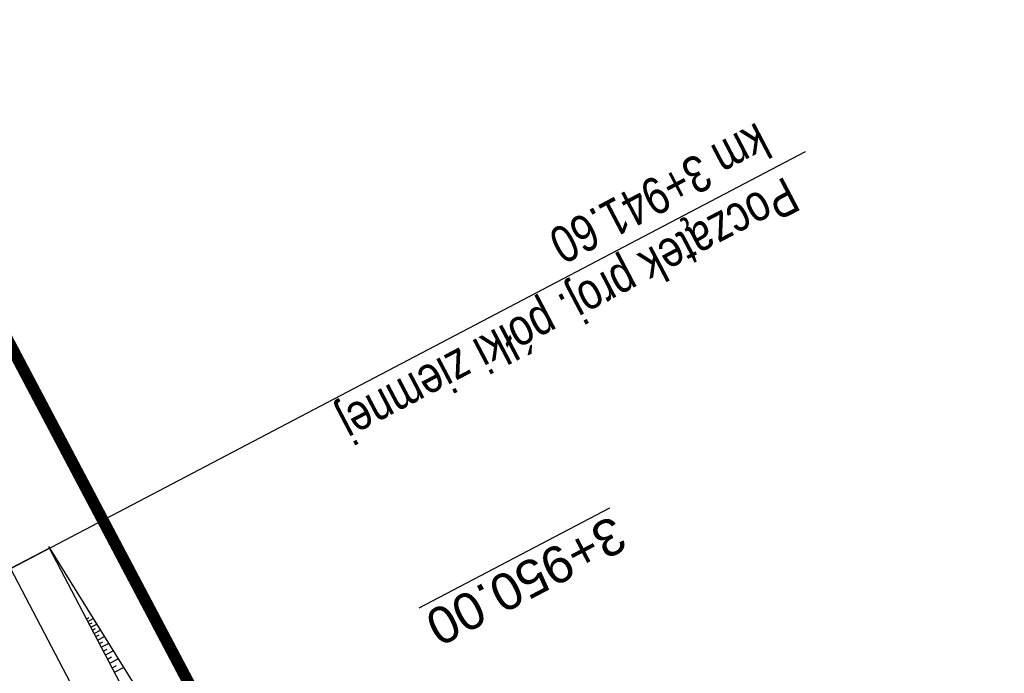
# Model space of a CAD drawing. Header units: metres. Extents: x 7529682 to 7533711, y 5721195 to 5727842.
# Tile 27 of 232: x 7531555 to 7531589, y 5724314 to 5724336. Entities that reach past the tile are written whole.
import ezdxf

# ---------------------------------------------------------------- set-up
doc = ezdxf.new("R2010")
doc.units = ezdxf.units.M
doc.linetypes.add('817-dzialki-09-05-04$0$HIDDEN', pattern=[0.375, 0.25, -0.125])
doc.linetypes.add('ACAD_ISO05W100', pattern=[33, 24, -3, 0, -3, 0, -3])
for name, color, linetype, lineweight, true_color in [('D-hatch-ciag-pieszo-rowerowy', 7, 'Continuous', 13, 0xff9f80), ('D-LR-etap-III', 7, '817-dzialki-09-05-04$0$HIDDEN', 50, 0x00008f), ('D-przekroje-pop', 7, 'Continuous', 50, 0x000099)]:
    doc.layers.add(name, color=color, linetype=linetype, lineweight=lineweight, true_color=true_color)
for name, color, linetype in [('D-hatch-pobocza', 131, 'Continuous'), ('D-skarpa', 2, 'Continuous'), ('D-skarpa-kreskowanie', 2, 'Continuous')]:
    doc.layers.add(name, color=color, linetype=linetype)
doc.layers.add('D-opisy', color=2, linetype='Continuous', lineweight=30)
doc.layers.add('D-pas-drogowy', color=7, linetype='ACAD_ISO05W100', lineweight=50)
doc.styles.add('2mm08', font='arial.ttf', dxfattribs={"width": 0.8})
doc.styles.get("Standard").update_dxf_attribs({"font": 'arial.ttf'})
pattern_1 = [(45, (0, 0), (-0.3367596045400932, 0.3367596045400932), []), (135, (0, 0), (-0.3367596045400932, -0.3367596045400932), [])]

msp = doc.modelspace()

# ---------------------------------------------------------------- hatches: boundary and pattern name
at = {"layer": 'D-hatch-ciag-pieszo-rowerowy'}
h = msp.add_hatch(dxfattribs=at)
h.set_pattern_fill('ANSI37', color=256, scale=0.15, style=0)
h.set_pattern_definition(pattern_1)
edge = h.paths.add_edge_path()
edge.add_line((7531514.415650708, 5724387.617508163), (7531511.983512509, 5724387.007835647))
edge.add_line((7531511.983512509, 5724387.007835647), (7531515.04272666, 5724377.850002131))
edge.add_arc((7531562.466623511, 5724393.692161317), 50.00000000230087, 198.4721210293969, 207.666255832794)
edge.add_line((7531518.183261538, 5724370.476135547), (7531533.76163089, 5724340.761206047))
edge.add_line((7531533.76163089, 5724340.761206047), (7531558.998259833, 5724292.587044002))
edge.add_line((7531558.998259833, 5724292.587044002), (7531560.262448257, 5724290.175655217))
edge.add_line((7531560.262448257, 5724290.175655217), (7531563.059394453, 5724290.221480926))
edge.add_line((7531563.059394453, 5724290.221480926), (7531559.088841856, 5724297.795151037))
edge.add_line((7531559.088841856, 5724297.795151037), (7531533.852572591, 5724345.968626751))
edge.add_line((7531533.852572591, 5724345.968626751), (7531520.493826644, 5724371.449740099))
edge.add_arc((7531564.777188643, 5724394.66576581), 49.99999999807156, 198.4721210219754, 207.6662557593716, ccw=False)
edge.add_line((7531517.353291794, 5724378.823606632), (7531514.415650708, 5724387.617508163))
at = {"layer": 'D-hatch-pobocza'}
h = msp.add_hatch(dxfattribs=at)
h.set_pattern_fill('ANSI37', color=256, scale=0.15, style=0)
h.set_pattern_definition(pattern_1)
h.paths.add_polyline_path([(7531607.891778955, 5724199.074953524, -0.04242732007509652), (7531605.100171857, 5724203.442839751), (7531592.615319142, 5724227.198197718), (7531571.091482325, 5724268.227489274), (7531558.466772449, 5724292.308617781), (7531533.230230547, 5724340.482613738), (7531517.651861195, 5724370.197543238), (7531516.434946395, 5724369.562363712), (7531531.900107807, 5724339.93328556), (7531557.226635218, 5724291.658956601), (7531569.851546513, 5724267.577443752), (7531591.375556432, 5724226.547822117), (7531608.842498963, 5724193.312870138), (7531611.311824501, 5724194.608572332)])

# ---------------------------------------------------------------- linework, layer by layer
at = {"layer": 'D-LR-etap-III', "ltscale": 10, "flags": 128}
msp.add_lwpolyline([(7531750.474471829, 5723895.103125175, 0.4, 0.4, 0), (7531750.505, 5723895.13, 0.4, 0.4, 0), (7531682.71, 5724022.92, 0.4, 0.4, 0), (7531619.177023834, 5724147.203692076, 0.4, 0.4, 0), (7531592.308960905, 5724198.48863389, 0.4, 0.4, 0), (7531553.263875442, 5724272.918564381, 0.4, 0.4, 0), (7531504.019999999, 5724366.79, 0.4, 0.4, 0), (7531482.09, 5724407.62, 0.4, 0.4, 0), (7531412.350402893, 5724541.182759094, 0.4, 0.4, 0), (7531388.463669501, 5724586.929768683, 0.4, 0.4, 0), (7531345.12, 5724669.94, 0.4, 0.4, 0), (7531127.66, 5725081.67, 0.4, 0.4, 0), (7531059.253139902, 5725211.040795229, 0.4, 0.4, 0), (7531008.007244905, 5725307.953830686, 0.4, 0.4, 0), (7530964.181635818, 5725390.835555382, 0.4, 0.4, 0), (7530914.557354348, 5725484.683561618, 0.4, 0.4, 0), (7530865.243241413, 5725577.493975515, 0.4, 0.4, 0), (7530840.085257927, 5725624.058651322, 0.4, 0.4, 0), (7530802.559525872, 5725694.924584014, 0.4, 0.4, 0), (7530755.54, 5725787.51, 0.4, 0.4, 0), (7530708.717810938, 5725876.303221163, 0.4, 0.4, 0), (7530695.12, 5725902.09, 0.4, 0.4, 0), (7530642.91397006, 5726001.07839487, 0.4, 0.4, 0), (7530634.934723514, 5726016.146615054, 0.4, 0.4, 0), (7530610.820000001, 5726061.929999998, 0.4, 0.4, 0), (7530610.820000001, 5726061.929999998, 0.4, 0.4, 0), (7530607.21, 5726063.51, 0.4, 0.4, 0), (7530597.42, 5726080.68, 0.4, 0.4, 0), (7530591.16, 5726088.44, 0.4, 0.4, 0), (7530581.28, 5726107.21, 0.4, 0.4, 0), (7530571.29, 5726130.56, 0.4, 0.4, 0), (7530549.554994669, 5726171.527317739, 0.4, 0.4, 0), (7530531.014309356, 5726206.473807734, 0.4, 0.4, 0), (7530516.461208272, 5726236.016618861, 0.4, 0.4, 0), (7530500.798929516, 5726266.141265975, 0.4, 0.4, 0), (7530491.349999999, 5726283.94, 0.4, 0.4, 0), (7530482.4, 5726303.41, 0.4, 0.4, 0), (7530482.4, 5726303.41, 0.4, 0.4, 0), (7530450.41, 5726357.28, 0.4, 0.4, 0), (7530397.759396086, 5726458.499907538, 0.4, 0.4, 0), (7530334.707815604, 5726583.664702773, 0.4, 0.4, 0), (7530303.939274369, 5726645.167943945, 0.4, 0.4, 0), (7530300.509779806, 5726651.777515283, 0.4, 0.4, 0), (7530289.213532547, 5726671.966724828, 0.4, 0.4, 0), (7530281.54, 5726685.57, 0.4, 0.4, 0), (7530261.37085633, 5726724.163374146, 0.4, 0.4, 0), (7530254.03, 5726738.21, 0.4, 0.4, 0), (7530197.219999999, 5726845.06, 0.4, 0.4, 0), (7530194.71, 5726849.15, 0.4, 0.4, 0), (7530195.92, 5726850.75, 0.4, 0.4, 0), (7530170.546669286, 5726892.961489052, 0.4, 0.4, 0), (7530143.174718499, 5726945.065838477, 0.4, 0.4, 0), (7530105.059999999, 5727018.32, 0.4, 0.4, 0), (7530100.059999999, 5727027.16, 0.4, 0.4, 0), (7530062.318670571, 5727099.625398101, 0.4, 0.4, 0), (7530015.378537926, 5727189.420463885, 0.4, 0.4, 0), (7529983.207960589, 5727250.206596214, 0.4, 0.4, 0), (7529953.284293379, 5727306.74720398, 0.4, 0.4, 0), (7529900.67053443, 5727406.15903814, 0.4, 0.4, 0), (7529890.630239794, 5727425.131178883, 0.4, 0.4, 0), (7529875.155383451, 5727454.426350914, 0.4, 0.4, 0), (7529857.560096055, 5727487.787346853, 0.4, 0.4, 0), (7529835.194401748, 5727530.19312405, 0.4, 0.4, 0), (7529811.740544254, 5727574.662079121, 0.4, 0.4, 0), (7529792.101859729, 5727611.922638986, 0.4, 0.4, 0), (7529768.066117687, 5727657.469613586, 0.4, 0.4, 0), (7529755.210566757, 5727682.131373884, 0.4, 0.4, 0), (7529753.309999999, 5727681.13, 0.4, 0.4, 0), (7529739.21, 5727707.77, 0.4, 0.4, 0), (7529735.394745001, 5727711.251990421, 0.4, 0.4, 0), (7529725.42, 5727730.2, 0.4, 0.4, 0), (7529723.55, 5727729.88, 0.4, 0.4, 0), (7529695.566668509, 5727782.932080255, 0.4, 0.4, 0), (7529717.67971874, 5727794.024357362, 0.4, 0.4, 0), (7529736.274870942, 5727758.647400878, 0.4, 0.4, 0), (7529736.274870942, 5727758.647400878, 0.4, 0.4, 0), (7529744.511003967, 5727750.406106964, 0.4, 0.4, 0), (7529744.511003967, 5727750.406106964, 0.4, 0.4, 0), (7529750.282568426, 5727738.549848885, 0.4, 0.4, 0), (7529777.108510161, 5727687.569424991, 0.4, 0.4, 0), (7529796.51537536, 5727651.329932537, 0.4, 0.4, 0), (7529814.937945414, 5727616.793170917, 0.4, 0.4, 0), (7529839.006722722, 5727572.303976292, 0.4, 0.4, 0), (7529860.617626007, 5727532.509108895, 0.4, 0.4, 0), (7529882.348967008, 5727491.504261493, 0.4, 0.4, 0), (7529904.865139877, 5727449.096370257, 0.4, 0.4, 0), (7529920.747384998, 5727418.884773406, 0.4, 0.4, 0), (7529946.676504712, 5727368.547487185, 0.4, 0.4, 0), (7529972.024701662, 5727320.573310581, 0.4, 0.4, 0), (7529987.740014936, 5727290.153392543, 0.4, 0.4, 0), (7529996.497385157, 5727273.661630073, 0.4, 0.4, 0), (7530017.541471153, 5727234.202689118, 0.4, 0.4, 0), (7530033.053657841, 5727204.864166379, 0.4, 0.4, 0), (7530051.622983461, 5727170.222745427, 0.4, 0.4, 0), (7530069.276612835, 5727137.015751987, 0.4, 0.4, 0), (7530089.385386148, 5727097.533639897, 0.4, 0.4, 0), (7530109.712512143, 5727060.746615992, 0.4, 0.4, 0), (7530136.769722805, 5727011.640131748, 0.4, 0.4, 0), (7530162.446686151, 5726962.743777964, 0.4, 0.4, 0), (7530187.674104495, 5726916.992101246, 0.4, 0.4, 0), (7530207.820739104, 5726879.335323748, 0.4, 0.4, 0), (7530230.625609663, 5726834.518686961, 0.4, 0.4, 0), (7530262.288093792, 5726776.61832811, 0.4, 0.4, 0), (7530277.509672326, 5726760.213143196, 0.4, 0.4, 0), (7530286.036865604, 5726744.106684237, 0.4, 0.4, 0), (7530288.097472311, 5726735.884066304, 0.4, 0.4, 0), (7530290.393870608, 5726725.046963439, 0.4, 0.4, 0), (7530296.17664807, 5726713.582980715, 0.4, 0.4, 0), (7530302.726195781, 5726701.18226779, 0.4, 0.4, 0), (7530325.685047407, 5726657.466383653, 0.4, 0.4, 0), (7530343.243978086, 5726623.648592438, 0.4, 0.4, 0), (7530360.229820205, 5726591.746871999, 0.4, 0.4, 0), (7530383.20855044, 5726548.059469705, 0.4, 0.4, 0), (7530406.017875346, 5726503.605514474, 0.4, 0.4, 0), (7530427.464919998, 5726462.620289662, 0.4, 0.4, 0), (7530447.9278544, 5726424.388014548, 0.4, 0.4, 0), (7530471.126878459, 5726379.920667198, 0.4, 0.4, 0), (7530490.501003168, 5726343.033350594, 0.4, 0.4, 0), (7530509.499458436, 5726306.733076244, 0.4, 0.4, 0), (7530529.890269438, 5726267.244072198, 0.4, 0.4, 0), (7530543.852446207, 5726238.990319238, 0.4, 0.4, 0), (7530554.808897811, 5726218.943990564, 0.4, 0.4, 0), (7530559.027108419, 5726212.223286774, 0.4, 0.4, 0), (7530563.060988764, 5726206.409670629, 0.4, 0.4, 0), (7530566.93354971, 5726200.463543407, 0.4, 0.4, 0), (7530569.771022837, 5726194.901501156, 0.4, 0.4, 0), (7530571.47319415, 5726191.282350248, 0.4, 0.4, 0), (7530572.839142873, 5726188.024533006, 0.4, 0.4, 0), (7530575.295071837, 5726182.034664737, 0.4, 0.4, 0), (7530579.736851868, 5726173.306070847, 0.4, 0.4, 0), (7530583.3, 5726167.41, 0.4, 0.4, 0), (7530593.4, 5726163.33, 0.4, 0.4, 0), (7530598.618375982, 5726155.264489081, 0.4, 0.4, 0), (7530608.258304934, 5726140.497132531, 0.4, 0.4, 0), (7530603.269999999, 5726136.83, 0.4, 0.4, 0), (7530606.53, 5726131.84, 0.4, 0.4, 0), (7530604.239057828, 5726124.21679044, 0.4, 0.4, 0), (7530605.847136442, 5726121.630127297, 0.4, 0.4, 0), (7530608.971611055, 5726116.164124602, 0.4, 0.4, 0), (7530618.114293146, 5726097.791111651, 0.4, 0.4, 0), (7530651.213125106, 5726034.959524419, 0.4, 0.4, 0), (7530670.243741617, 5725998.61095082, 0.4, 0.4, 0), (7530698.075474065, 5725945.952624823, 0.4, 0.4, 0), (7530716.505955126, 5725911.3051464, 0.4, 0.4, 0), (7530735.223454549, 5725875.667401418, 0.4, 0.4, 0), (7530752.504235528, 5725842.154920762, 0.4, 0.4, 0), (7530778.310652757, 5725793.501254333, 0.4, 0.4, 0), (7530797.499961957, 5725756.381811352, 0.4, 0.4, 0), (7530812.518974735, 5725728.28874362, 0.4, 0.4, 0), (7530820.039295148, 5725713.160404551, 0.4, 0.4, 0), (7530822.422446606, 5725710.193574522, 0.4, 0.4, 0), (7530833.154893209, 5725688.800634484, 0.4, 0.4, 0), (7530849.629354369, 5725656.158601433, 0.4, 0.4, 0), (7530867.98290276, 5725621.963939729, 0.4, 0.4, 0), (7530872.629809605, 5725612.88760475, 0.4, 0.4, 0), (7530880.354488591, 5725597.594500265, 0.4, 0.4, 0), (7530883.839446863, 5725593.389159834, 0.4, 0.4, 0), (7530891.782113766, 5725587.763349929, 0.4, 0.4, 0), (7530895.038670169, 5725584.280746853, 0.4, 0.4, 0), (7530897.033644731, 5725580.941110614, 0.4, 0.4, 0), (7530900.951646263, 5725579.945856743, 0.4, 0.4, 0), (7530904.80970798, 5725571.977328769, 0.4, 0.4, 0), (7530903.682362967, 5725568.566434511, 0.4, 0.4, 0), (7530908.900614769, 5725558.844845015, 0.4, 0.4, 0), (7530910.252030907, 5725545.671606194, 0.4, 0.4, 0), (7530912.872986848, 5725538.645543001, 0.4, 0.4, 0), (7530945.278171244, 5725478.464284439, 0.4, 0.4, 0), (7530959.692318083, 5725450.24628822, 0.4, 0.4, 0), (7531002.82670893, 5725368.192370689, 0.4, 0.4, 0), (7531044.703532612, 5725290.314293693, 0.4, 0.4, 0), (7531064.098839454, 5725253.212562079, 0.4, 0.4, 0), (7531083.010253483, 5725216.677517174, 0.4, 0.4, 0), (7531113.013137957, 5725158.465613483, 0.4, 0.4, 0), (7531137.364304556, 5725113.07076138, 0.4, 0.4, 0), (7531150.830830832, 5725086.711759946, 0.4, 0.4, 0), (7531159.745663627, 5725076.640848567, 0.4, 0.4, 0), (7531166.309999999, 5725074.58, 0.4, 0.4, 0), (7531172.29, 5725062.58, 0.4, 0.4, 0), (7531170.589828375, 5725055.605912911, 0.4, 0.4, 0), (7531173.732823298, 5725044.080706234, 0.4, 0.4, 0), (7531215.342008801, 5724964.859648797, 0.4, 0.4, 0), (7531238.054496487, 5724921.684649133, 0.4, 0.4, 0), (7531262.389821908, 5724875.282876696, 0.4, 0.4, 0), (7531295.587160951, 5724811.265731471, 0.4, 0.4, 0), (7531348.487908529, 5724712.362812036, 0.4, 0.4, 0), (7531363.740817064, 5724682.68394264, 0.4, 0.4, 0), (7531366.986905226, 5724675.865317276, 0.4, 0.4, 0), (7531382.541261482, 5724646.110625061, 0.4, 0.4, 0), (7531401.299165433, 5724610.874551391, 0.4, 0.4, 0), (7531428.964837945, 5724558.862274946, 0.4, 0.4, 0), (7531449.111202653, 5724520.397801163, 0.4, 0.4, 0), (7531477.292992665, 5724465.831467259, 0.4, 0.4, 0), (7531500.996290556, 5724421.112506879, 0.4, 0.4, 0), (7531512.121834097, 5724400.549045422, 0.4, 0.4, 0), (7531513.78163794, 5724396.757451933, 0.4, 0.4, 0), (7531526.32, 5724379.39, 0.4, 0.4, 0), (7531566.783642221, 5724302.73628205, 0.4, 0.4, 0), (7531578.579156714, 5724282.774819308, 0.4, 0.4, 0), (7531584.232619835, 5724273.111246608, 0.4, 0.4, 0), (7531590.109283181, 5724263.508189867, 0.4, 0.4, 0), (7531593.027899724, 5724258.771479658, 0.4, 0.4, 0), (7531595.711841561, 5724254.226824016, 0.4, 0.4, 0), (7531601.659976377, 5724243.898197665, 0.4, 0.4, 0), (7531606.097733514, 5724235.986407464, 0.4, 0.4, 0), (7531609.382207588, 5724230.799061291, 0.4, 0.4, 0), (7531611.580260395, 5724227.671180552, 0.4, 0.4, 0), (7531612.707802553, 5724225.86410867, 0.4, 0.4, 0), (7531618.665224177, 5724214.480919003, 0.4, 0.4, 0), (7531619.885522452, 5724212.333950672, 0.4, 0.4, 0), (7531620.931818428, 5724210.787064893, 0.4, 0.4, 0), (7531623.518605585, 5724207.111542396, 0.4, 0.4, 0), (7531626.143926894, 5724203.61306897, 0.4, 0.4, 0), (7531632.022984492, 5724196.485954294, 0.4, 0.4, 0), (7531653.949089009, 5724152.617641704, 0.4, 0.4, 0), (7531656.750690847, 5724143.103797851, 0.4, 0.4, 0), (7531659.61440691, 5724133.254504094, 0.4, 0.4, 0), (7531661.627147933, 5724128.646047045, 0.4, 0.4, 0.01093811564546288), (7531674.314987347, 5724101.43546424, 0.4, 0.4, 0), (7531685.137626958, 5724081.408252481, 0.4, 0.4, 0), (7531692.159945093, 5724066.277333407, 0.4, 0.4, 0), (7531699.662164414, 5724051.388120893, 0.4, 0.4, 0), (7531704.480624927, 5724040.808561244, 0.4, 0.4, 0), (7531704.480624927, 5724040.808561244, 0.4, 0.4, 0), (7531704.401251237, 5724037.368913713, 0.4, 0.4, 0), (7531720.383609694, 5724003.441317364, 0.4, 0.4, 0), (7531728.79890528, 5723986.206298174, 0.4, 0.4, 0), (7531733.237926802, 5723977.192631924, 0.4, 0.4, 0), (7531736.750027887, 5723969.505210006, 0.4, 0.4, 0), (7531737.336143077, 5723968.518916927, 0.4, 0.4, 0), (7531738.285051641, 5723967.699360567, 0.4, 0.4, 0), (7531742.180915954, 5723962.346428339, 0.4, 0.4, 0), (7531744.286141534, 5723958.615526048, 0.4, 0.4, 0), (7531755.393260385, 5723944.192617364, 0.4, 0.4, 0), (7531758.69, 5723936.76, 0.4, 0.4, 0), (7531780.08, 5723929.25, 0.4, 0.4, 0), (7531792.611989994, 5723906.337708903, 0.4, 0.4, 0), (7531792.611989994, 5723906.337708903, 0.4, 0.4, 0), (7531756.962094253, 5723883.055323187, 0.4, 0.4, 0), (7531750.46, 5723895.130000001, 0.4, 0.4, 0), (7531750.46, 5723895.130000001, 0, 0, 0)], format="xyseb", dxfattribs=at)
at = {"layer": 'D-opisy'}
msp.add_line((7531548.867722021, 5724314.655581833), (7531581.877979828, 5724331.966588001), dxfattribs=at)
at = {"layer": 'D-pas-drogowy', "ltscale": 0.2, "flags": 128}
msp.add_lwpolyline([(7531633.018560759, 5724182.834272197, 0.4, 0.4, 0), (7531617.558899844, 5724211.608162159, 0.4, 0.4, 0), (7531566.783642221, 5724302.73628205, 0.4, 0.4, 0), (7531538.419082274, 5724356.469679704, 0.4, 0.4, 0), (7531526.32, 5724379.39, 0.4, 0.4, 0), (7531516.102085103, 5724393.607319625, 0.4, 0.4, 0.001485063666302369), (7531513.78037409, 5724396.837773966, 0.4, 0.4, 0), (7531501.87, 5724413.41, 0.4, 0.4, 0), (7531474.926107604, 5724464.507896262, 0.4, 0.4, 0), (7531446.200436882, 5724518.992313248, 0.4, 0.4, 0), (7531424.962185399, 5724559.262257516, 0.4, 0.4, 0), (7531398.444460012, 5724609.565801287, 0.4, 0.4, 0), (7531379.647455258, 5724645.216004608, 0.4, 0.4, 0), (7531365.23, 5724672.56, 0.4, 0.4, 0), (7531341.305752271, 5724717.915356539, 0.4, 0.4, 0), (7531312.899996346, 5724771.788898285, 0.4, 0.4, 0), (7531292.590923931, 5724810.306502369, 0.4, 0.4, 0), (7531259.391619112, 5724873.271351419, 0.4, 0.4, 0), (7531233.740401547, 5724921.922582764, 0.4, 0.4, 0), (7531203.072738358, 5724980.092044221, 0.4, 0.4, 0), (7531173.471398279, 5725036.225177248, 0.4, 0.4, 0), (7531168.269999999, 5725046.09, 0.4, 0.4, 0), (7531172.29, 5725062.58, 0.4, 0.4, 0), (7531166.309999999, 5725074.58, 0.4, 0.4, 0), (7531150.32, 5725079.6, 0.4, 0.4, 0), (7531141.5, 5725096.43, 0.4, 0.4, 0), (7531109.311735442, 5725157.814415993, 0.4, 0.4, 0), (7531086.641300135, 5725201.047918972, 0.4, 0.4, 0), (7531059.198258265, 5725253.383662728, 0.4, 0.4, 0), (7531028.206828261, 5725312.48946212, 0.4, 0.4, 0), (7530999.104694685, 5725367.990143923, 0.4, 0.4, 0), (7530956.247527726, 5725449.724815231, 0.4, 0.4, 0), (7530924.397774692, 5725510.463768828, 0.4, 0.4, 0), (7530897.509999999, 5725561.74, 0.4, 0.4, 0), (7530894.46, 5725566.14, 0.4, 0.4, 0), (7530892.16, 5725570.49, 0.4, 0.4, 0), (7530869.362688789, 5725613.307018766, 0.4, 0.4, 0), (7530861.693971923, 5725627.704613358, 0.4, 0.4, 0), (7530852.74, 5725644.52, 0.4, 0.4, 0), (7530831.509999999, 5725684.2, 0.4, 0.4, 0), (7530811.13, 5725722.52, 0.4, 0.4, 0), (7530792.3476413, 5725757.940652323, 0.4, 0.4, 0), (7530768.03, 5725803.8, 0.4, 0.4, 0), (7530748.768542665, 5725840.178507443, 0.4, 0.4, 0), (7530727.7, 5725879.97, 0.4, 0.4, 0), (7530712.0981582, 5725909.54523909, 0.4, 0.4, 0), (7530693.644105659, 5725944.645156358, 0.4, 0.4, 0), (7530665.702224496, 5725997.538976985, 0.4, 0.4, 0), (7530641.759999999, 5726042.88, 0.4, 0.4, 0), (7530616.5, 5726091.48, 0.4, 0.4, 0), (7530604.628439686, 5726114.319880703, 0.4, 0.4, -0.007762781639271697), (7530602.5, 5726118.43, 0.4, 0.4, 0), (7530603.992037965, 5726123.394821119, 0.4, 0.4, 0), (7530606.53, 5726131.84, 0.4, 0.4, 0), (7530603.269999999, 5726136.83, 0.4, 0.4, 0), (7530593.775620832, 5726151.368713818, 0.4, 0.4, 0), (7530590.202637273, 5726156.84001263, 0.4, 0.4, 0), (7530583.3, 5726167.41, 0.4, 0.4, 0), (7530580.578343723, 5726170.427567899, 0.4, 0.4, 0), (7530575.849999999, 5726175.67, 0.4, 0.4, 0), (7530569.009999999, 5726186.66, 0.4, 0.4, 0), (7530562.555322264, 5726199.189409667, 0.4, 0.4, 0), (7530555.67, 5726211.39, 0.4, 0.4, 0), (7530548.29, 5726224.23, 0.4, 0.4, 0), (7530540.58, 5726237.71, 0.4, 0.4, 0), (7530532.679999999, 5726252.65, 0.4, 0.4, 0), (7530524.059999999, 5726269.35, 0.4, 0.4, 0), (7530502.82, 5726309.91, 0.4, 0.4, 0), (7530488.83, 5726336.63, 0.4, 0.4, 0), (7530466.03, 5726380.16, 0.4, 0.4, 0), (7530438.469999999, 5726432.77, 0.4, 0.4, 0), (7530424.53, 5726459.09, 0.4, 0.4, 0), (7530401.63, 5726502.97, 0.4, 0.4, 0), (7530383.38, 5726538.06, 0.4, 0.4, 0), (7530353.969999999, 5726593.52, 0.4, 0.4, 0), (7530338.469999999, 5726622.74, 0.4, 0.4, 0), (7530322.009999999, 5726653.88, 0.4, 0.4, 0), (7530297.54, 5726700.33, 0.4, 0.4, 0), (7530287.38, 5726719.6, 0.4, 0.4, 0), (7530285.94993921, 5726722.315508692, 0.4, 0.4, 0), (7530280.259999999, 5726733.12, 0.4, 0.4, 0), (7530266.73, 5726758.74, 0.4, 0.4, 0), (7530260.42, 5726770.47, 0.4, 0.4, 0), (7530253.25, 5726783.82, 0.4, 0.4, 0), (7530244.95, 5726799.33, 0.4, 0.4, 0), (7530239.389999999, 5726808.49, 0.4, 0.4, 0), (7530238.29, 5726807.9, 0.4, 0.4, 0), (7530218.11, 5726850.67, 0.4, 0.4, 0), (7530175.906646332, 5726928.168028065, 0.4, 0.4, 0), (7530096.679999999, 5727076.15, 0.4, 0.4, 0), (7530094.679999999, 5727079.89, 0.4, 0.4, 0), (7530064.59693469, 5727135.522637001, 0.4, 0.4, 0), (7530046.730970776, 5727168.8921561, 0.4, 0.4, 0), (7530025.803045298, 5727208.461374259, 0.4, 0.4, 0), (7530012.846501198, 5727232.979315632, 0.4, 0.4, 0), (7529994.15, 5727268.45, 0.4, 0.4, 0), (7529981.670868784, 5727291.93018666, 0.4, 0.4, 0), (7529949.889999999, 5727351.73, 0.4, 0.4, 0), (7529924.75, 5727399.03, 0.4, 0.4, 0), (7529915.515824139, 5727417.099754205, 0.4, 0.4, 0), (7529885.83, 5727475.19, 0.4, 0.4, 0), (7529862.559999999, 5727519.97, 0.4, 0.4, 0), (7529852.984923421, 5727538.191086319, 0.4, 0.4, 0), (7529836.513084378, 5727569.51130111, 0.4, 0.4, 0), (7529815.36890814, 5727609.140983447, 0.4, 0.4, 0), (7529792.795203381, 5727651.247499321, 0.4, 0.4, 0), (7529774.199114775, 5727685.858348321, 0.4, 0.4, 0), (7529746.966026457, 5727736.059440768, 0.4, 0.4, 0), (7529733.92, 5727757.62, 0.4, 0.4, 0), (7529708.607472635, 5727806.388536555, 0.4, 0.4, 0), (7529688.491967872, 5727796.344621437, 0.4, 0.4, 0), (7529723.55, 5727729.88, 0.4, 0.4, 0), (7529725.42, 5727730.2, 0.4, 0.4, 0), (7529735.38, 5727711.28, 0.4, 0.4, 0), (7529739.21, 5727707.77, 0.4, 0.4, 0), (7529753.309999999, 5727681.13, 0.4, 0.4, 0), (7529755.178396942, 5727682.114424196, 0.4, 0.4, 0), (7529792.101859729, 5727611.922638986, 0.4, 0.4, 0), (7529811.740544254, 5727574.662079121, 0.4, 0.4, 0), (7529835.194401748, 5727530.19312405, 0.4, 0.4, 0), (7529857.560096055, 5727487.787346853, 0.4, 0.4, 0), (7529875.155383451, 5727454.426350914, 0.4, 0.4, 0), (7529890.630239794, 5727425.131178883, 0.4, 0.4, 0), (7529900.67053443, 5727406.15903814, 0.4, 0.4, 0), (7529953.284293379, 5727306.74720398, 0.4, 0.4, 0), (7529983.207960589, 5727250.206596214, 0.4, 0.4, 0), (7530015.378537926, 5727189.420463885, 0.4, 0.4, 0), (7530062.318670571, 5727099.625398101, 0.4, 0.4, 0), (7530100.059999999, 5727027.16, 0.4, 0.4, 0), (7530105.059999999, 5727018.32, 0.4, 0.4, 0), (7530143.174718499, 5726945.065838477, 0.4, 0.4, 0), (7530170.546669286, 5726892.961489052, 0.4, 0.4, 0), (7530195.92, 5726850.75, 0.4, 0.4, 0), (7530194.71, 5726849.15, 0.4, 0.4, 0), (7530197.219999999, 5726845.06, 0.4, 0.4, 0), (7530254.03, 5726738.21, 0.4, 0.4, 0), (7530261.37085633, 5726724.163374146, 0.4, 0.4, 0), (7530281.54, 5726685.57, 0.4, 0.4, 0), (7530289.213532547, 5726671.966724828, 0.4, 0.4, 0), (7530300.509779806, 5726651.777515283, 0.4, 0.4, 0), (7530303.939274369, 5726645.167943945, 0.4, 0.4, 0), (7530334.707815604, 5726583.664702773, 0.4, 0.4, 0), (7530397.759396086, 5726458.499907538, 0.4, 0.4, 0), (7530450.41, 5726357.28, 0.4, 0.4, 0), (7530482.4, 5726303.41, 0.4, 0.4, 0), (7530483.687990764, 5726301.003383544, 0.4, 0.4, 0), (7530491.349999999, 5726283.94, 0.4, 0.4, 0), (7530512.67, 5726243.78, 0.4, 0.4, 0), (7530529.429999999, 5726209.46, 0.4, 0.4, 0), (7530571.29, 5726130.56, 0.4, 0.4, 0), (7530581.28, 5726107.21, 0.4, 0.4, 0), (7530591.16, 5726088.44, 0.4, 0.4, 0), (7530597.42, 5726080.68, 0.4, 0.4, 0), (7530607.21, 5726063.51, 0.4, 0.4, 0), (7530610.820000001, 5726061.929999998, 0.4, 0.4, 0), (7530634.934723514, 5726016.146615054, 0.4, 0.4, 0), (7530642.91397006, 5726001.07839487, 0.4, 0.4, 0), (7530695.12, 5725902.09, 0.4, 0.4, 0), (7530708.717810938, 5725876.303221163, 0.4, 0.4, 0), (7530755.54, 5725787.51, 0.4, 0.4, 0), (7530802.559525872, 5725694.924584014, 0.4, 0.4, 0), (7530840.085257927, 5725624.058651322, 0.4, 0.4, 0), (7530865.243241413, 5725577.493975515, 0.4, 0.4, 0), (7530914.557354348, 5725484.683561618, 0.4, 0.4, 0), (7530964.181635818, 5725390.835555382, 0.4, 0.4, 0), (7531008.007244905, 5725307.953830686, 0.4, 0.4, 0), (7531059.253139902, 5725211.040795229, 0.4, 0.4, 0), (7531127.66, 5725081.67, 0.4, 0.4, 0), (7531345.12, 5724669.94, 0.4, 0.4, 0), (7531388.463669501, 5724586.929768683, 0.4, 0.4, 0), (7531412.350402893, 5724541.182759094, 0.4, 0.4, 0), (7531482.09, 5724407.62, 0.4, 0.4, 0), (7531504.019999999, 5724366.79, 0.4, 0.4, 0), (7531519.374444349, 5724337.520497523, 0.4, 0.4, 0), (7531563.748815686, 5724252.931583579, 0.4, 0.4, 0), (7531602.175111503, 5724179.681224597, 0.4, 0.4, 0), (7531619.177023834, 5724147.203692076, 0.4, 0.4, 0), (7531625.038493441, 5724135.63500206, 0.4, 0.4, 0), (7531656.796442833, 5724073.31633882, 0.4, 0.4, 0), (7531675.12, 5724037.36, 0.4, 0.4, 0), (7531682.71, 5724022.92, 0.4, 0.4, 0), (7531705.565196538, 5723979.810545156, 0.4, 0.4, 0), (7531736.605941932, 5723921.261514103, 0.4, 0.4, 0), (7531750.46, 5723895.130000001, 0.4, 0.4, 0), (7531740.769999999, 5723886.56, 0.4, 0.4, 0), (7531732.86, 5723885, 0.4, 0.4, 0), (7531722.179999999, 5723887.77, 0.4, 0.4, 0), (7531729.87, 5723862.17, 0.4, 0.4, 0), (7531742.92, 5723861.93, 0.4, 0.4, 0), (7531763.71, 5723859.52, 0.4, 0.4, 0), (7531768.42, 5723854.12, 0.4, 0.4, 0), (7531787.42, 5723817.97, 0.4, 0.4, 0), (7531795.57, 5723809.82, 0.4, 0.4, 0), (7531816.346897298, 5723819.850397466, 0.4, 0.4, 0), (7531816.346897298, 5723819.850397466, 0.4, 0.4, 0), (7531805.059999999, 5723843.23, 0.4, 0.4, 0), (7531803.61, 5723886.23, 0.4, 0.4, 0), (7531803.61, 5723886.23, 0.4, 0.4, 0), (7531780.08, 5723929.25, 0.4, 0.4, 0), (7531758.69, 5723936.76, 0.4, 0.4, 0), (7531749.3590272, 5723946.412126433, 0.4, 0.4, 0), (7531742.71, 5723953.29, 0.4, 0.4, 0), (7531735.177368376, 5723967.877529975, 0.4, 0.4, 0), (7531722.37, 5723992.68, 0.4, 0.4, 0), (7531705.041669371, 5724030.885563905, 0.4, 0.4, 0), (7531699.469999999, 5724043.17, 0.4, 0.4, 0), (7531692.69, 5724058.11, 0.4, 0.4, 0), (7531679.672010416, 5724084.016803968, 0.4, 0.4, 0), (7531674.55, 5724094.21, 0.4, 0.4, 0), (7531666.633166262, 5724114.002855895, 0.4, 0.4, 0), (7531649, 5724153.82, 0.4, 0.4, 0), (7531641.49, 5724149.34, 0.4, 0.4, 0), (7531626.04, 5724179.34, 0.4, 0.4, 0), (7531633.03, 5724182.84, 0, 0, 0)], format="xyseb", dxfattribs=at)
at = {"layer": 'D-skarpa', "linetype": 'Continuous'}
msp.add_lwpolyline([(7531556.12570997, 5724318.533375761), (7531558.409200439, 5724314.855898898), (7531559.466583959, 5724313.148529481), (7531562.625459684, 5724308.025322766), (7531563.679919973, 5724306.306405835), (7531564.714022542, 5724304.58315163), (7531565.744588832, 5724302.878772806), (7531567.845523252, 5724299.470946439), (7531568.901298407, 5724297.749366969), (7531571.986400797, 5724292.572762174), (7531573.018854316, 5724290.82199221), (7531574.959307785, 5724287.331771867), (7531575.972189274, 5724285.644497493), (7531579.081229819, 5724280.490508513), (7531580.106899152, 5724278.74907208)], dxfattribs=at)
for points in [[(7531556.156322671, 5724318.477818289), (7531554.82790487, 5724317.781178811), (7531563.960162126, 5724300.34862678), (7531576.583776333, 5724276.269587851), (7531598.104959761, 5724235.245350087), (7531610.589251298, 5724211.491060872, 0.04242731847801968), (7531612.596289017, 5724208.350750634), (7531619.682498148, 5724199.096572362)], [(7531621.030275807, 5724199.803706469), (7531613.78723654, 5724209.262695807, -0.04242731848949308), (7531611.917042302, 5724212.188893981), (7531599.432575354, 5724235.943517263), (7531577.912031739, 5724276.966536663), (7531565.288592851, 5724301.045241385), (7531556.156422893, 5724318.477626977)]]:
    msp.add_lwpolyline(points, format="xyb", dxfattribs=at)
at = {"layer": 'D-skarpa-kreskowanie'}
for p, q in [((7531557.415458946, 5724316.074254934), (7531557.504361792, 5724316.120827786)), ((7531557.463802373, 5724315.981972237), (7531557.648367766, 5724316.078659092)), ((7531557.513983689, 5724315.886181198), (7531557.609774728, 5724315.936362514)), ((7531557.566072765, 5724315.786748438), (7531557.764938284, 5724315.89092659)), ((7531557.620142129, 5724315.683535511), (7531557.723355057, 5724315.737604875)), ((7531557.676267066, 5724315.576398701), (7531557.890540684, 5724315.688648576)), ((7531557.734525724, 5724315.465188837), (7531557.845735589, 5724315.523447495)), ((7531557.794999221, 5724315.34975107), (7531558.025874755, 5724315.470698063)), ((7531557.857771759, 5724315.229924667), (7531557.977598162, 5724315.292697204)), ((7531557.922930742, 5724315.105542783), (7531558.17169451, 5724315.235860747)), ((7531557.990566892, 5724314.976432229), (7531558.119677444, 5724315.044068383)), ((7531558.060774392, 5724314.842413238), (7531558.328812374, 5724314.982828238)), ((7531558.133650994, 5724314.703299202), (7531558.27276503, 5724314.776175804)), ((7531558.209259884, 5724314.558969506), (7531558.497919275, 5724314.710187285)), ((7531558.287694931, 5724314.409244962), (7531558.437419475, 5724314.48768001)), ((7531558.369061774, 5724314.253923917), (7531558.679703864, 5724314.416657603))]:
    msp.add_line(p, q, dxfattribs=at)

# ---------------------------------------------------------------- texts
at = {"layer": 'D-opisy', "insert": (7531581.003718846, 5724331.508114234), "char_height": 1.25, "attachment_point": 4, "rotation": 207.67309789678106, "style": '2mm08'}
msp.add_mtext('Początek proj. półki ziemnej\\Pkm 3+941.60', dxfattribs=at)
at = {"layer": 'D-przekroje-pop', "lineweight": 30}
msp.add_text('%%U3+950.00', height=1.25, rotation=207.6730978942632, dxfattribs=at).set_placement((7531575.332347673, 5724319.615867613))

doc.saveas('drawing.dxf')
